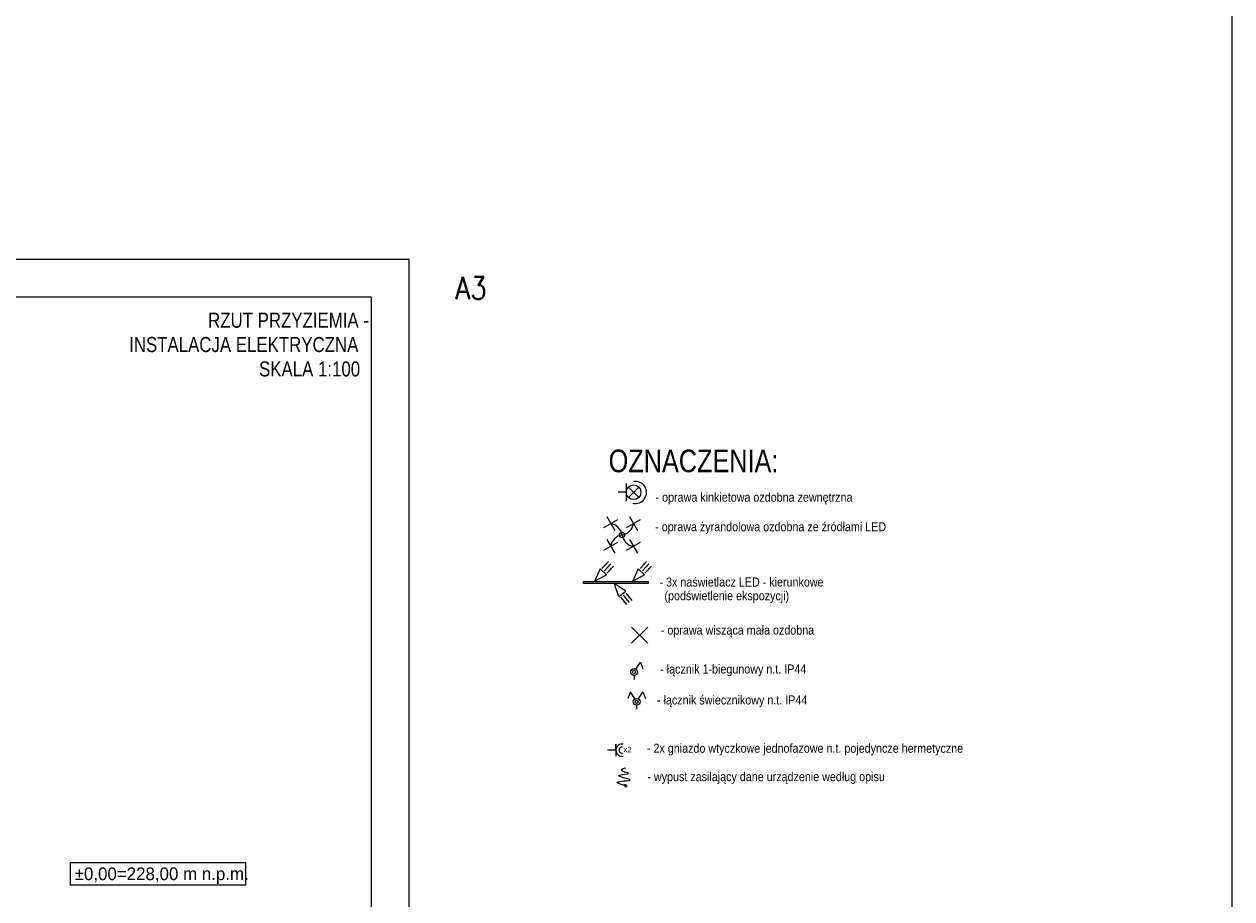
# Model space of a CAD drawing. Header units: centimetres. Extents: x 148004 to 151785, y -7215 to -1472.
# Tile 16 of 20: x 150182 to 151785, y -6089 to -4927. Entities that reach past the tile are written whole.
import ezdxf

# ---------------------------------------------------------------- set-up
doc = ezdxf.new("R2010")
doc.units = ezdxf.units.CM
doc.header["$LTSCALE"] = 0.1
for name, color, linetype in [('A_wymiary_zewn', 4, 'Continuous'), ('ELEK GNIAZDA', 234, 'Continuous'), ('ELEK OPIS', 140, 'Continuous'), ('ELEK OŚWIETLENIE', 154, 'Continuous'), ('Format', 7, 'Continuous'), ('ozn_graficzne_PROKON', 5, 'Continuous'), ('ozn_graficzne_R&F', 5, 'Continuous')]:
    doc.layers.add(name, color=color, linetype=linetype)
doc.layers.add('HACZE', color=52, linetype='Continuous', lineweight=9)
doc.styles.add('arial', font='arial.ttf')
doc.styles.add('GENERATED_STYLE_1', font='arial.ttf')
doc.styles.add('skala100(20)', font='simplex.shx', dxfattribs={"width": 0.85, "height": 21})
doc.styles.add('TECH', font='txt')

# ---------------------------------------------------------------- blocks, each defined once
blk = doc.blocks.new('OPRAWA ŻYRANDOL')
at = {"layer": 'ELEK GNIAZDA'}
blk.add_circle((0, 60), 59.8, dxfattribs=at)
at = {"layer": 'ELEK OŚWIETLENIE'}
for p, q in [((-405, 222), (-97, 400)), ((-340, 465), (-162, 157)), ((97, 222), (405, 400)), ((162, 465), (340, 157)), ((-405, -280), (-97, -102)), ((-340, -38), (-162, -345)), ((97, -280), (405, -102)), ((162, -38), (340, -345))]:
    blk.add_line(p, q, dxfattribs=at)
for centre, start, end in [((-295, 16), 8.3994, 81.6006), ((-43, 354), 278.3994, 351.6006), ((43, -235), 98.3994, 171.6006), ((295, 103), 188.3994, 261.6006)]:
    blk.add_arc(centre, 298, start, end, dxfattribs=at)
blk = doc.blocks.new('Żyrandol')
at = {"layer": 'ELEK OŚWIETLENIE'}
for p, q in [((179, 179), (-179, -179)), ((-179, 179), (179, -179))]:
    blk.add_line(p, q, dxfattribs=at)
blk = doc.blocks.new('1-BIEGUNOWY IP44')
at = {"layer": 'ELEK OŚWIETLENIE'}
for p, q in [((8422.2, -43175, 50.7), (8432.2, -43159.2, 50.7)), ((8432.2, -43159.2, 50.7), (8437.6, -43174.2, 50.7)), ((8418.2, -43188.8, 50.7), (8418.2, -43197.7, 50.7))]:
    blk.add_line(p, q, dxfattribs=at)
for radius in [7.46, 3.33]:
    blk.add_circle((8418.2, -43181.4, 50.7), radius, dxfattribs=at)
blk = doc.blocks.new('kinkiet zewnetrzny ozdobny')
at = {"layer": 'ELEK OŚWIETLENIE'}
for p, q in [((-296, -115), (-526, 115)), ((-296, 115), (-526, -115)), ((-249, -197), (-249, 197)), ((-249, 0), (-66, 0))]:
    blk.add_line(p, q, dxfattribs=at)
blk.add_circle((-411, 0), 162, dxfattribs=at)
blk.add_arc((-453, 2), 243, 76.5508, 280.1084, dxfattribs=at)
blk = doc.blocks.new('ŚWIECZNIKOWY IP44')
at = {"layer": 'ELEK OŚWIETLENIE'}
for p, q in [((8404.7, -43208.6, 1820.1), (8399.2, -43223.6, 1820.1)), ((8414.7, -43224.4, 1820.1), (8404.7, -43208.6, 1820.1)), ((8422.6, -43224.4, 1820.1), (8432.6, -43208.6, 1820.1)), ((8432.6, -43208.6, 1820.1), (8438.1, -43223.6, 1820.1)), ((8418.6, -43238.2, 1820.1), (8418.6, -43247.1, 1820.1))]:
    blk.add_line(p, q, dxfattribs=at)
for radius in [7.46, 3.46]:
    blk.add_circle((8418.6, -43230.7, 1820.1), radius, dxfattribs=at)
blk = doc.blocks.new('naświetlacze 3x')
at = {"layer": 'ELEK OŚWIETLENIE'}
for p, q in [((-12.6, 19.3), (-20.3, 2.4)), ((-12.6, 19.3), (-4, 11.3)), ((-10.2, 19.8), (-1.5, 29)), ((-6.9, 16.7), (1.7, 25.9)), ((-3.7, 13.7), (5, 22.9)), ((37.9, 19.3), (30.2, 2.4)), ((37.9, 19.3), (46.5, 11.3)), ((40.4, 19.8), (49, 29)), ((43.6, 16.7), (52.2, 25.9)), ((46.9, 13.7), (55.5, 22.9)), ((-4, 11.3), (-20.3, 2.4)), ((21.5, -10.4), (6.2, 0)), ((12.2, -17.5), (6.2, 0)), ((46.5, 11.3), (30.2, 2.4)), ((12.2, -17.5), (21.5, -10.4)), ((18.1, -15.5), (25.8, -25.5)), ((21.6, -12.8), (29.3, -22.8)), ((14.6, -18.3), (22.3, -28.2))]:
    blk.add_line(p, q, dxfattribs=at)
for points in [[(-1.5, 29, 0, 2.5, 0), (-5.2, 25.1, 2.5, 2.5, 0)], [(1.7, 25.9, 0, 2.5, 0), (-2, 22, 2.5, 2.5, 0)], [(5, 22.9, 0, 2.5, 0), (1.3, 19, 2.5, 2.5, 0)], [(49, 29, 0, 2.5, 0), (45.3, 25.1, 2.5, 2.5, 0)], [(52.2, 25.9, 0, 2.5, 0), (48.6, 22, 2.5, 2.5, 0)], [(55.5, 22.9, 0, 2.5, 0), (51.8, 19, 2.5, 2.5, 0)], [(22.3, -28.2, 0, 2.5, 0), (19, -24, 2.5, 2.5, 0)], [(25.8, -25.5, 0, 2.5, 0), (22.5, -21.3, 2.5, 2.5, 0)], [(29.3, -22.8, 0, 2.5, 0), (26.1, -18.6, 2.5, 2.5, 0)]]:
    blk.add_lwpolyline(points, format="xyseb", dxfattribs=at)
blk.add_lwpolyline([(-34.8, 2.4), (51, 2.4), (51, 0), (-34.8, 0)], close=True, dxfattribs=at)
blk = doc.blocks.new('gniazdo podwójne p.t. hermetyczne')
at = {"layer": 'ELEK GNIAZDA'}
for q in [(98226.4, -23430.3, 50.7), (98244.4, -23443.8, 50.7)]:
    blk.add_line((98244.4, -23430.3, 50.7), q, dxfattribs=at)
at = {"layer": 'ELEK GNIAZDA', "elevation": 50.7}
blk.add_lwpolyline([(98244.4, -23416.9), (98244.4, -23430.3), (98244.4, -23430.3), (98244.4, -23416.9)], close=True, dxfattribs=at)
at = {"layer": 'ELEK GNIAZDA'}
for radius in [13.7, 6.74]:
    blk.add_arc((98258.1, -23430.3, 50.7), radius, 78.7219, 281.2781, dxfattribs=at)
at = {"layer": 'ELEK OPIS', "style": 'GENERATED_STYLE_1'}
blk.add_text('x2', height=12.17, dxfattribs=at).set_placement((98261.6, -23434.9))
blk = doc.blocks.new('wypust')
at = {"layer": 'ELEK GNIAZDA'}
h = blk.add_hatch(dxfattribs=at)
h.set_pattern_fill('ANSI31', color=256, scale=0.40095, style=0)
h.set_pattern_definition([(45, (101436.0201, 117475.25299), (-0.03543930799, 0.03543930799), [])])
edge = h.paths.add_edge_path()
edge.add_line((50613.5, -9777.6), (50610.7, -9777.6))
edge.add_arc((50612.1, -9780.2), 2.99, 118.546, 177.3028)
edge.add_spline(control_points=[(50609.1, -9780.1), (50609.2, -9780.2), (50609.4, -9780.2), (50609.5, -9780.2)], knot_values=[0, 0, 0, 0, 0.181487, 0.181487, 0.181487, 0.181487], weights=[1, 1, 1, 1], degree=3, periodic=0)
edge.add_line((50609.5, -9780.2), (50609.1, -9780.2))
edge.add_arc((50612.1, -9780.2), 2.99, 180, 360)
edge.add_arc((50612.1, -9780.2), 2.99, 0, 61.454)
blk.add_spline([(50609.5, -9780.2), (50593.5, -9772.8), (50621.8, -9767.3), (50597.2, -9758.1), (50618.4, -9752.6), (50602.7, -9746.2), (50609.5, -9741.4), (50610.9, -9741.4), (50610.9, -9742.1)], degree=3, dxfattribs=at)

msp = doc.modelspace()

# ---------------------------------------------------------------- linework, layer by layer
at = {"layer": 'A_wymiary_zewn'}
msp.add_lwpolyline([(148003.6, -1471.6), (151785.2, -1471.6), (151785.2, -7215.3), (148003.6, -7215.3)], close=True, dxfattribs=at)
at = {"layer": 'Format'}
msp.add_lwpolyline([(148592.9, -6724.7), (150692.9, -6724.7), (150692.9, -5239.7), (148592.9, -5239.7)], close=True, dxfattribs=at)
at = {"layer": 'ozn_graficzne_PROKON', "color": 4}
msp.add_lwpolyline([(150243.4, -6040.5), (150475.9, -6040.5), (150475.9, -6070.5), (150243.4, -6070.5)], close=True, dxfattribs=at)
at = {"layer": 'ozn_graficzne_R&F'}
msp.add_lwpolyline([(148717.9, -6674.7), (150642.9, -6674.7), (150642.9, -5289.7), (148717.9, -5289.7)], close=True, dxfattribs=at)

# ---------------------------------------------------------------- block references
at = {"layer": 'ELEK GNIAZDA', "xscale": 0.6, "yscale": 0.6, "zscale": 0.6}
for name, p in [('gniazdo podwójne p.t. hermetyczne', (92020.7, 8167, 0)), ('wypust', (120613.2, -70.1))]:
    msp.add_blockref(name, p, dxfattribs=at)
at = {"layer": 'ELEK OPIS', "xscale": 0.06, "yscale": 0.06, "zscale": 0.06, "rotation": 180}
msp.add_blockref('kinkiet zewnetrzny ozdobny', (150966.4, -5548.8, 1010.6), dxfattribs=at)
at = {"layer": 'ELEK OŚWIETLENIE'}
for name, p, xscale, yscale, zscale in [('OPRAWA ŻYRANDOL', (150975.7, -5609), 0.06, 0.06, 0.06), ('Żyrandol', (150999, -5738.4), 0.06, 0.06, 0.06), ('1-BIEGUNOWY IP44', (145940.7, 20121.4, 1460), 0.6, 0.6, 0.6), ('ŚWIECZNIKOWY IP44', (145943.9, 20111.5, -81.4), 0.6, 0.6, 0.6)]:
    msp.add_blockref(name, p, dxfattribs=dict(at, xscale=xscale, yscale=yscale, zscale=zscale))
msp.add_blockref('naświetlacze 3x', (150959.2, -5669.7, 1010.6), dxfattribs=at)

# ---------------------------------------------------------------- texts
at = {"layer": 'ELEK OPIS', "style": 'arial', "width": 0.8}
for s, p in [('RZUT PRZYZIEMIA -', (150426.2, -5330.3)), ('INSTALACJA ELEKTRYCZNA', (150321.4, -5362.6)), ('SKALA 1:100', (150493.8, -5395))]:
    msp.add_text(s, height=20, dxfattribs=at).set_placement(p)
at = {"layer": 'ELEK OPIS', "color": 7, "style": 'arial'}
for s, height, width, p in [('OZNACZENIA:', 30, 0.8, (150957.9, -5522.1, 1061.6)), ('- oprawa kinkietowa ozdobna zewnętrzna ', 12, 0.85, (151020.2, -5561.3)), ('- oprawa żyrandolowa ozdobna ze źródłami LED', 12, 0.85, (151019.7, -5600.5)), ('- 3x naświetlacz LED - kierunkowe', 12, 0.85, (151025.4, -5673.9, -51)), ('(podświetlenie ekspozycji)', 12, 0.85, (151032, -5692.1, -51)), ('- oprawa wisząca mała ozdobna', 12, 0.85, (151027.2, -5737.7)), ('- łącznik 1-biegunowy n.t. IP44', 12, 0.85, (151026.3, -5789.4, 1460)), ('- łącznik świecznikowy n.t. IP44', 12, 0.85, (151022.1, -5830.5, -81.4)), ('- 2x gniazdo wtyczkowe jednofazowe n.t. pojedyncze hermetyczne', 12, 0.85, (151008.7, -5894.6, 0)), ('- wypust zasilający dane urządzenie według opisu', 12, 0.85, (151009.3, -5932.3))]:
    msp.add_text(s, height=height, dxfattribs=dict(at, width=width)).set_placement(p)
at = {"layer": 'HACZE', "color": 1, "style": 'skala100(20)', "width": 0.85}
msp.add_text('A3', height=30, dxfattribs=at).set_placement((150754.5, -5292.5))
at = {"layer": 'ozn_graficzne_PROKON', "ltscale": 50, "insert": (150249.1, -6046.9), "char_height": 16.767, "width": 270.302, "attachment_point": 1, "style": 'TECH'}
msp.add_mtext('\\pt947.7;{\\C5;±0,00=228,00 m n.p.m.}', dxfattribs=at)

doc.saveas('drawing.dxf')
